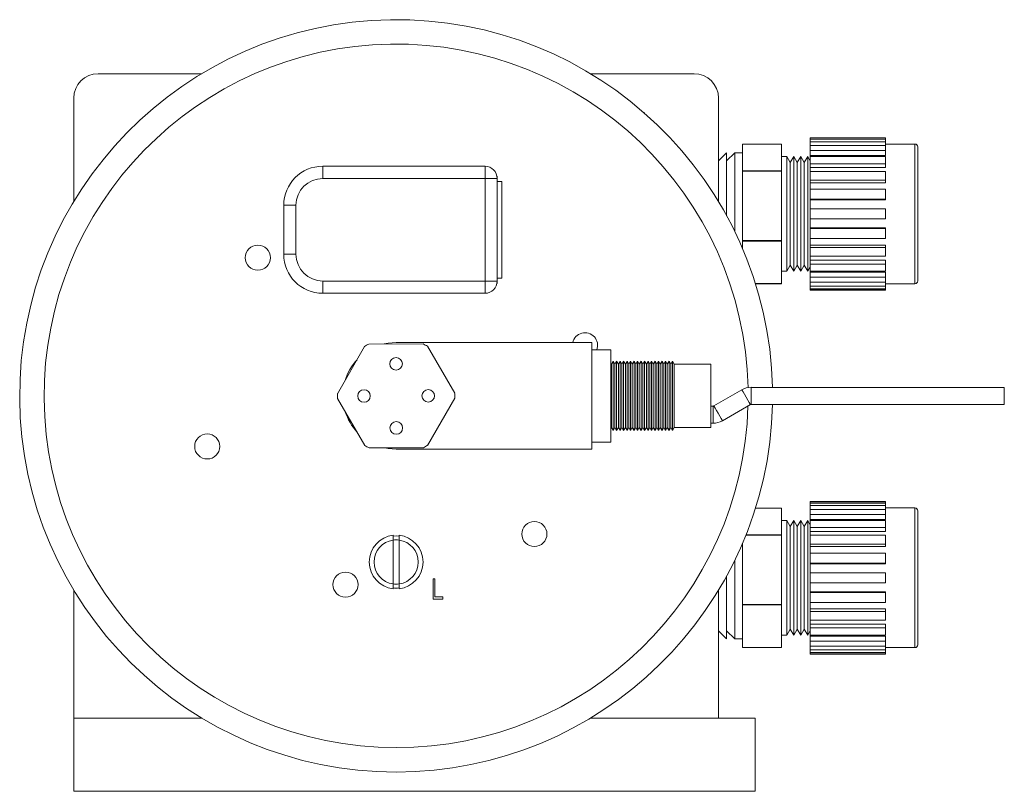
# Model space of a CAD drawing. Header units: inches. Extents: x 1.06 to 7.16, y 1.17 to 7.89.
# Tile 1 of 14: x 1.06 to 2.74, y 1.17 to 2.49. Entities that reach past the tile are written whole.
import ezdxf

# ---------------------------------------------------------------- set-up
doc = ezdxf.new("R2010")
doc.units = ezdxf.units.IN
doc.header["$MEASUREMENT"] = 0

msp = doc.modelspace()

# ---------------------------------------------------------------- linework, layer by layer
at = {"color": 7, "linetype": 'Continuous', "lineweight": 15}
for p, q in [((1.1933, 2.3967), (1.3698, 2.3967)), ((2.0324, 2.3967), (2.2089, 2.3967)), ((1.1516, 2.355), (1.1516, 2.1785)), ((2.2506, 2.1785), (2.2506, 2.355)), ((2.1234, 2.3304), (2.1232, 2.3305)), ((2.1234, 2.3304), (2.1246, 2.3293)), ((2.5354, 2.2875), (2.4071, 2.2875)), ((2.4071, 2.2872), (2.4071, 2.2875)), ((2.4071, 2.2872), (2.5354, 2.2872)), ((2.4071, 2.2851), (2.4071, 2.2872)), ((2.5354, 2.2851), (2.4071, 2.2851)), ((2.4071, 2.2806), (2.4071, 2.2851)), ((2.5354, 2.2875), (2.5354, 2.2872)), ((2.5354, 2.2851), (2.5354, 2.2872)), ((2.5354, 2.2851), (2.5354, 2.2806)), ((2.1832, 2.2706), (2.1843, 2.2695)), ((2.1844, 2.2693), (2.1843, 2.2695)), ((2.2913, 2.2765), (2.3579, 2.2765)), ((2.2913, 2.2538), (2.2913, 2.2765)), ((2.3579, 2.2765), (2.3579, 2.231)), ((2.4071, 2.2806), (2.5354, 2.2806)), ((2.4071, 2.2742), (2.4071, 2.2806)), ((2.5354, 2.2742), (2.4071, 2.2742)), ((2.4071, 2.2656), (2.4071, 2.2742)), ((2.5354, 2.2742), (2.5354, 2.2806)), ((2.5854, 2.2767), (2.5354, 2.2767)), ((2.5354, 2.2742), (2.5354, 2.2656)), ((2.5904, 2.2717), (2.5904, 2.263)), ((2.2644, 2.2617), (2.2506, 2.2478)), ((2.2783, 2.2617), (2.2644, 2.2478)), ((2.2644, 2.2538), (2.2644, 2.2617)), ((2.2644, 2.1544), (2.2644, 2.2538)), ((2.2913, 2.2617), (2.2783, 2.2617)), ((2.2783, 2.2538), (2.2783, 2.2617)), ((2.2783, 2.1274), (2.2783, 2.2538)), ((2.2913, 2.231), (2.2913, 2.2538)), ((2.3669, 2.2553), (2.3579, 2.2553)), ((2.3728, 2.245), (2.3669, 2.2553)), ((2.3669, 2.2479), (2.3669, 2.2553)), ((2.3788, 2.2553), (2.3728, 2.245)), ((2.3847, 2.245), (2.3788, 2.2553)), ((2.3788, 2.2479), (2.3788, 2.2553)), ((2.3907, 2.2553), (2.3847, 2.245)), ((2.3966, 2.245), (2.3907, 2.2553)), ((2.3907, 2.2479), (2.3907, 2.2553)), ((2.4026, 2.2553), (2.3966, 2.245)), ((2.4071, 2.2475), (2.4026, 2.2553)), ((2.4026, 2.2479), (2.4026, 2.2553)), ((2.4071, 2.2656), (2.5354, 2.2656)), ((2.4071, 2.2569), (2.4071, 2.2656)), ((2.4071, 2.2569), (2.5354, 2.2569)), ((2.4071, 2.2553), (2.4071, 2.2569)), ((2.5354, 2.2554), (2.4071, 2.2554)), ((2.4071, 2.2432), (2.4071, 2.2554)), ((2.5354, 2.2569), (2.5354, 2.2656)), ((2.5354, 2.2554), (2.5354, 2.2432)), ((2.5904, 2.263), (2.5904, 2.0433)), ((1.5761, 2.2388), (1.5761, 2.218)), ((1.5761, 2.2388), (1.8526, 2.2388)), ((1.8526, 2.2388), (1.8526, 2.218)), ((2.3669, 2.0597), (2.3669, 2.2479)), ((2.3728, 2.2384), (2.3728, 2.245)), ((2.3728, 2.07), (2.3728, 2.2384)), ((2.3788, 2.0597), (2.3788, 2.2479)), ((2.3847, 2.2384), (2.3847, 2.245)), ((2.3847, 2.07), (2.3847, 2.2384)), ((2.3907, 2.0597), (2.3907, 2.2479)), ((2.3966, 2.2384), (2.3966, 2.245)), ((2.3966, 2.07), (2.3966, 2.2384)), ((2.4026, 2.0597), (2.4026, 2.2479)), ((2.4071, 2.2432), (2.5354, 2.2432)), ((2.4071, 2.2366), (2.4071, 2.2432)), ((2.4071, 2.2366), (2.5354, 2.2366)), ((2.4071, 2.2298), (2.4071, 2.2366)), ((2.5354, 2.2366), (2.5354, 2.2432)), ((1.8526, 2.218), (1.5761, 2.218)), ((1.8526, 2.043), (1.8526, 2.218)), ((1.8734, 2.218), (1.8526, 2.218)), ((1.8733, 2.2221), (1.8731, 2.2217)), ((1.8733, 2.2202), (1.8733, 2.2221)), ((1.8734, 2.218), (1.8734, 2.1578)), ((2.3579, 2.231), (2.2913, 2.231)), ((2.2913, 2.2302), (2.2913, 2.231)), ((2.2913, 2.2302), (2.3579, 2.2302)), ((2.2913, 2.1712), (2.2913, 2.2302)), ((2.3579, 2.2302), (2.3579, 2.231)), ((2.3579, 2.2302), (2.3579, 2.1121)), ((2.5354, 2.23), (2.4071, 2.23)), ((2.4071, 2.2149), (2.4071, 2.23)), ((2.5354, 2.23), (2.5354, 2.2149)), ((1.8814, 2.2131), (1.8734, 2.2131)), ((1.8814, 2.0479), (1.8814, 2.2131)), ((2.4071, 2.2149), (2.5354, 2.2149)), ((2.4071, 2.2108), (2.4071, 2.2149)), ((2.4071, 2.2108), (2.5354, 2.2108)), ((2.4071, 2.1993), (2.4071, 2.2108)), ((2.5354, 2.1996), (2.4071, 2.1996)), ((2.4071, 2.1828), (2.4071, 2.1996)), ((2.5354, 2.2108), (2.5354, 2.2149)), ((2.5354, 2.1996), (2.5354, 2.1828)), ((2.4071, 2.1828), (2.5354, 2.1828)), ((2.4071, 2.1814), (2.4071, 2.1828)), ((2.5354, 2.1814), (2.5354, 2.1828)), ((1.5094, 2.0888), (1.5094, 2.1722)), ((1.5303, 2.1722), (1.5094, 2.1722)), ((1.5303, 2.1722), (1.5303, 2.0888)), ((2.2913, 2.1121), (2.2913, 2.1712)), ((2.4071, 2.1814), (2.5354, 2.1814)), ((2.4071, 2.1661), (2.4071, 2.1814)), ((2.5354, 2.1663), (2.4071, 2.1663)), ((2.4071, 2.1489), (2.4071, 2.1663)), ((2.5354, 2.1663), (2.5354, 2.1489)), ((1.8733, 2.1114), (1.8733, 2.1495)), ((2.4071, 2.1489), (2.5354, 2.1489)), ((2.4071, 2.1338), (2.4071, 2.1487)), ((2.4071, 2.1338), (2.5354, 2.1338)), ((2.4071, 2.1324), (2.4071, 2.1338)), ((2.5354, 2.1324), (2.4071, 2.1324)), ((2.4071, 2.1157), (2.4071, 2.1324)), ((2.5354, 2.1324), (2.5354, 2.1338)), ((2.5354, 2.1324), (2.5354, 2.1157)), ((2.4071, 2.1157), (2.5354, 2.1157)), ((2.4071, 2.1044), (2.4071, 2.1154)), ((1.8734, 2.1032), (1.8734, 2.043)), ((2.3579, 2.1121), (2.2913, 2.1121)), ((2.2913, 2.1112), (2.2913, 2.1121)), ((2.3579, 2.1112), (2.2913, 2.1112)), ((2.2913, 2.1112), (2.2913, 2.099)), ((2.3579, 2.1112), (2.3579, 2.1121)), ((2.3579, 2.0386), (2.3579, 2.1112)), ((2.4071, 2.1044), (2.5354, 2.1044)), ((2.4071, 2.1003), (2.4071, 2.1044)), ((2.5354, 2.1003), (2.4071, 2.1003)), ((2.4071, 2.0852), (2.4071, 2.1003)), ((2.5354, 2.1003), (2.5354, 2.1044)), ((2.5354, 2.1003), (2.5354, 2.0852)), ((1.5303, 2.0888), (1.5094, 2.0888)), ((2.4071, 2.0852), (2.5354, 2.0852)), ((2.4071, 2.0786), (2.4071, 2.085)), ((2.3669, 2.0597), (2.3728, 2.07)), ((2.3728, 2.07), (2.3788, 2.0597)), ((2.3788, 2.0597), (2.3847, 2.07)), ((2.3847, 2.07), (2.3907, 2.0597)), ((2.3907, 2.0597), (2.3966, 2.07)), ((2.3966, 2.07), (2.4026, 2.0597)), ((2.4026, 2.0597), (2.4071, 2.0675)), ((2.4071, 2.0786), (2.5354, 2.0786)), ((2.4071, 2.072), (2.4071, 2.0786)), ((2.5354, 2.072), (2.4071, 2.072)), ((2.4071, 2.0597), (2.4071, 2.072)), ((2.5354, 2.072), (2.5354, 2.0786)), ((2.5354, 2.072), (2.5354, 2.0597)), ((1.8734, 2.0479), (1.8814, 2.0479)), ((2.3579, 2.0597), (2.3669, 2.0597)), ((2.4071, 2.0597), (2.5354, 2.0597)), ((2.4071, 2.0582), (2.4071, 2.0596)), ((2.4071, 2.0582), (2.5354, 2.0582)), ((2.4071, 2.0496), (2.4071, 2.0582)), ((2.5354, 2.0496), (2.4071, 2.0496)), ((2.4071, 2.0409), (2.4071, 2.0496)), ((2.5354, 2.0496), (2.5354, 2.0582)), ((2.5354, 2.0496), (2.5354, 2.0409)), ((1.5761, 2.043), (1.5761, 2.0222)), ((1.5761, 2.043), (1.8526, 2.043)), ((1.8526, 2.043), (1.8734, 2.043)), ((1.8526, 2.043), (1.8526, 2.0222)), ((1.8731, 2.0393), (1.8733, 2.0389)), ((1.8733, 2.0389), (1.8733, 2.0408)), ((2.3135, 2.0386), (2.3579, 2.0386)), ((2.3579, 2.0385), (2.3136, 2.0385)), ((2.3579, 2.0385), (2.3579, 2.0386)), ((2.4071, 2.0409), (2.5354, 2.0409)), ((2.4071, 2.0345), (2.4071, 2.0409)), ((2.5354, 2.0345), (2.4071, 2.0345)), ((2.4071, 2.03), (2.4071, 2.0345)), ((2.5354, 2.0345), (2.5354, 2.0409)), ((2.5354, 2.0383), (2.5854, 2.0383)), ((2.5354, 2.0345), (2.5354, 2.03)), ((1.8526, 2.0222), (1.5761, 2.0222)), ((2.4071, 2.03), (2.5354, 2.03)), ((2.4071, 2.0278), (2.4071, 2.03)), ((2.5354, 2.0278), (2.4071, 2.0278)), ((2.4071, 2.0275), (2.4071, 2.0278)), ((2.4071, 2.0275), (2.5354, 2.0275)), ((2.5354, 2.0278), (2.5354, 2.03)), ((2.5354, 2.0278), (2.5354, 2.0275)), ((1.6474, 1.9315), (1.6012, 1.8509)), ((1.7473, 1.9358), (1.6544, 1.9356)), ((2.0344, 1.938), (1.7011, 1.938)), ((1.801, 1.8515), (1.7543, 1.9318)), ((2.0344, 1.7563), (2.0344, 1.938)), ((2.0671, 1.9259), (2.0344, 1.9259)), ((2.0671, 1.9259), (2.0671, 1.7684)), ((2.068, 1.901), (2.0671, 1.9025)), ((2.071, 1.9062), (2.068, 1.901)), ((2.068, 1.901), (2.068, 1.7933)), ((2.0739, 1.901), (2.071, 1.9062)), ((2.071, 1.9062), (2.071, 1.7882)), ((2.0769, 1.9062), (2.0739, 1.901)), ((2.0739, 1.901), (2.0739, 1.7933)), ((2.0799, 1.901), (2.0769, 1.9062)), ((2.0769, 1.9062), (2.0769, 1.7882)), ((2.0829, 1.9062), (2.0799, 1.901)), ((2.0799, 1.901), (2.0799, 1.7933)), ((2.0859, 1.901), (2.0829, 1.9062)), ((2.0829, 1.9062), (2.0829, 1.7882)), ((2.0888, 1.9062), (2.0859, 1.901)), ((2.0859, 1.901), (2.0859, 1.7933)), ((2.0918, 1.901), (2.0888, 1.9062)), ((2.0888, 1.9062), (2.0888, 1.7882)), ((2.0948, 1.9062), (2.0918, 1.901)), ((2.0918, 1.901), (2.0918, 1.7933)), ((2.0978, 1.901), (2.0948, 1.9062)), ((2.0948, 1.9062), (2.0948, 1.7882)), ((2.1007, 1.9062), (2.0978, 1.901)), ((2.0978, 1.901), (2.0978, 1.7933)), ((2.1037, 1.901), (2.1007, 1.9062)), ((2.1007, 1.9062), (2.1007, 1.7882)), ((2.1067, 1.9062), (2.1037, 1.901)), ((2.1037, 1.901), (2.1037, 1.7933)), ((2.1097, 1.901), (2.1067, 1.9062)), ((2.1067, 1.9062), (2.1067, 1.7882)), ((2.1127, 1.9062), (2.1097, 1.901)), ((2.1097, 1.901), (2.1097, 1.7933)), ((2.1156, 1.901), (2.1127, 1.9062)), ((2.1127, 1.9062), (2.1127, 1.7882)), ((2.1186, 1.9062), (2.1156, 1.901)), ((2.1156, 1.901), (2.1156, 1.7933)), ((2.1216, 1.901), (2.1186, 1.9062)), ((2.1186, 1.9062), (2.1186, 1.7882)), ((2.1246, 1.9062), (2.1216, 1.901)), ((2.1216, 1.901), (2.1216, 1.7933)), ((2.1276, 1.901), (2.1246, 1.9062)), ((2.1246, 1.9062), (2.1246, 1.7882)), ((2.1305, 1.9062), (2.1276, 1.901)), ((2.1276, 1.901), (2.1276, 1.7933)), ((2.1335, 1.901), (2.1305, 1.9062)), ((2.1305, 1.9062), (2.1305, 1.7882)), ((2.1365, 1.9062), (2.1335, 1.901)), ((2.1335, 1.901), (2.1335, 1.7933)), ((2.1395, 1.901), (2.1365, 1.9062)), ((2.1365, 1.9062), (2.1365, 1.7882)), ((2.1425, 1.9062), (2.1395, 1.901)), ((2.1395, 1.901), (2.1395, 1.7933)), ((2.1454, 1.901), (2.1425, 1.9062)), ((2.1425, 1.9062), (2.1425, 1.7882)), ((2.1484, 1.9062), (2.1454, 1.901)), ((2.1454, 1.901), (2.1454, 1.7933)), ((2.1514, 1.901), (2.1484, 1.9062)), ((2.1484, 1.9062), (2.1484, 1.7882)), ((2.1544, 1.9062), (2.1514, 1.901)), ((2.1514, 1.901), (2.1514, 1.7933)), ((2.1574, 1.901), (2.1544, 1.9062)), ((2.1544, 1.9062), (2.1544, 1.7882)), ((2.1603, 1.9062), (2.1574, 1.901)), ((2.1574, 1.901), (2.1574, 1.7933)), ((2.1633, 1.901), (2.1603, 1.9062)), ((2.1603, 1.9062), (2.1603, 1.7882)), ((2.1663, 1.9062), (2.1633, 1.901)), ((2.1633, 1.901), (2.1633, 1.7933)), ((2.1693, 1.901), (2.1663, 1.9062)), ((2.1663, 1.9062), (2.1663, 1.7882)), ((2.1722, 1.9062), (2.1693, 1.901)), ((2.1693, 1.901), (2.1693, 1.7933)), ((2.1752, 1.901), (2.1722, 1.9062)), ((2.1722, 1.9062), (2.1722, 1.7882)), ((2.2378, 1.901), (2.1752, 1.901)), ((2.1752, 1.901), (2.1752, 1.7933)), ((2.2378, 1.901), (2.2378, 1.7933)), ((2.2904, 1.8576), (2.2427, 1.83)), ((2.7378, 1.8617), (2.306, 1.8617)), ((2.7378, 1.8617), (2.7378, 1.8326)), ((1.6012, 1.8429), (1.6479, 1.7625)), ((1.7548, 1.7628), (1.801, 1.8434)), ((2.2416, 1.8297), (2.2378, 1.8297)), ((2.2573, 1.8048), (2.305, 1.8323)), ((2.306, 1.8326), (2.7378, 1.8326)), ((2.2378, 1.8006), (2.2416, 1.8006)), ((2.0671, 1.7918), (2.068, 1.7933)), ((2.068, 1.7933), (2.071, 1.7882)), ((2.071, 1.7882), (2.0739, 1.7933)), ((2.0739, 1.7933), (2.0769, 1.7882)), ((2.0769, 1.7882), (2.0799, 1.7933)), ((2.0799, 1.7933), (2.0829, 1.7882)), ((2.0829, 1.7882), (2.0859, 1.7933)), ((2.0859, 1.7933), (2.0888, 1.7882)), ((2.0888, 1.7882), (2.0918, 1.7933)), ((2.0918, 1.7933), (2.0948, 1.7882)), ((2.0948, 1.7882), (2.0978, 1.7933)), ((2.0978, 1.7933), (2.1007, 1.7882)), ((2.1007, 1.7882), (2.1037, 1.7933)), ((2.1037, 1.7933), (2.1067, 1.7882)), ((2.1067, 1.7882), (2.1097, 1.7933)), ((2.1097, 1.7933), (2.1127, 1.7882)), ((2.1127, 1.7882), (2.1156, 1.7933)), ((2.1156, 1.7933), (2.1186, 1.7882)), ((2.1186, 1.7882), (2.1216, 1.7933)), ((2.1216, 1.7933), (2.1246, 1.7882)), ((2.1246, 1.7882), (2.1276, 1.7933)), ((2.1276, 1.7933), (2.1305, 1.7882)), ((2.1305, 1.7882), (2.1335, 1.7933)), ((2.1335, 1.7933), (2.1365, 1.7882)), ((2.1365, 1.7882), (2.1395, 1.7933)), ((2.1395, 1.7933), (2.1425, 1.7882)), ((2.1425, 1.7882), (2.1454, 1.7933)), ((2.1454, 1.7933), (2.1484, 1.7882)), ((2.1484, 1.7882), (2.1514, 1.7933)), ((2.1514, 1.7933), (2.1544, 1.7882)), ((2.1544, 1.7882), (2.1574, 1.7933)), ((2.1574, 1.7933), (2.1603, 1.7882)), ((2.1603, 1.7882), (2.1633, 1.7933)), ((2.1633, 1.7933), (2.1663, 1.7882)), ((2.1663, 1.7882), (2.1693, 1.7933)), ((2.1693, 1.7933), (2.1722, 1.7882)), ((2.1722, 1.7882), (2.1752, 1.7933)), ((2.1752, 1.7933), (2.2378, 1.7933)), ((2.0671, 1.7684), (2.0344, 1.7684)), ((1.6549, 1.7585), (1.7478, 1.7587)), ((1.7011, 1.7563), (2.0344, 1.7563)), ((2.5354, 1.6668), (2.4071, 1.6668)), ((2.4071, 1.6665), (2.4071, 1.6668)), ((2.4071, 1.6665), (2.5354, 1.6665)), ((2.4071, 1.6644), (2.4071, 1.6665)), ((2.5354, 1.6644), (2.4071, 1.6644)), ((2.4071, 1.6599), (2.4071, 1.6644)), ((2.5354, 1.6668), (2.5354, 1.6665)), ((2.5354, 1.6644), (2.5354, 1.6665)), ((2.5354, 1.6644), (2.5354, 1.6599)), ((2.3136, 1.6559), (2.3579, 1.6559)), ((2.3579, 1.6559), (2.3579, 1.6104)), ((2.4071, 1.6599), (2.5354, 1.6599)), ((2.4071, 1.6536), (2.4071, 1.6599)), ((2.5354, 1.6536), (2.4071, 1.6536)), ((2.4071, 1.6449), (2.4071, 1.6536)), ((2.4071, 1.6449), (2.5354, 1.6449)), ((2.4071, 1.6363), (2.4071, 1.6449)), ((2.5354, 1.6536), (2.5354, 1.6599)), ((2.5854, 1.656), (2.5354, 1.656)), ((2.5354, 1.6536), (2.5354, 1.6449)), ((2.5354, 1.6363), (2.5354, 1.6449)), ((2.5904, 1.651), (2.5904, 1.6423)), ((2.3669, 1.6347), (2.3579, 1.6347)), ((2.3728, 1.6244), (2.3669, 1.6347)), ((2.3669, 1.6273), (2.3669, 1.6347)), ((2.3788, 1.6347), (2.3728, 1.6244)), ((2.3847, 1.6244), (2.3788, 1.6347)), ((2.3788, 1.6273), (2.3788, 1.6347)), ((2.3907, 1.6347), (2.3847, 1.6244)), ((2.3966, 1.6244), (2.3907, 1.6347)), ((2.3907, 1.6273), (2.3907, 1.6347)), ((2.4026, 1.6347), (2.3966, 1.6244)), ((2.4071, 1.6268), (2.4026, 1.6347)), ((2.4026, 1.6273), (2.4026, 1.6347)), ((2.4071, 1.6363), (2.5354, 1.6363)), ((2.4071, 1.6346), (2.4071, 1.6363)), ((2.5354, 1.6348), (2.4071, 1.6348)), ((2.4071, 1.6225), (2.4071, 1.6348)), ((2.5354, 1.6348), (2.5354, 1.6225)), ((2.5904, 1.6423), (2.5904, 1.4227)), ((2.3669, 1.439), (2.3669, 1.6273)), ((2.3728, 1.6177), (2.3728, 1.6244)), ((2.3728, 1.4493), (2.3728, 1.6177)), ((2.3788, 1.439), (2.3788, 1.6273)), ((2.3847, 1.6177), (2.3847, 1.6244)), ((2.3847, 1.4493), (2.3847, 1.6177)), ((2.3907, 1.439), (2.3907, 1.6273)), ((2.3966, 1.6177), (2.3966, 1.6244)), ((2.3966, 1.4493), (2.3966, 1.6177)), ((2.4026, 1.439), (2.4026, 1.6273)), ((2.4071, 1.6225), (2.5354, 1.6225)), ((2.4071, 1.6159), (2.4071, 1.6225)), ((2.4071, 1.6159), (2.5354, 1.6159)), ((2.4071, 1.6093), (2.4071, 1.6159)), ((2.5354, 1.6159), (2.5354, 1.6225)), ((1.6961, 1.6093), (1.6961, 1.6012)), ((1.6961, 1.608), (1.7011, 1.6083)), ((1.6961, 1.6012), (1.6961, 1.5264)), ((1.7011, 1.6083), (1.7062, 1.608)), ((1.7061, 1.6093), (1.7061, 1.6012)), ((1.7061, 1.6012), (1.7061, 1.5264)), ((2.2913, 1.5505), (2.2913, 1.5953)), ((2.2972, 1.6096), (2.3579, 1.6096)), ((2.3579, 1.6104), (2.2975, 1.6104)), ((2.3579, 1.6096), (2.3579, 1.6104)), ((2.3579, 1.6096), (2.3579, 1.4915)), ((2.5354, 1.6093), (2.4071, 1.6093)), ((2.4071, 1.5943), (2.4071, 1.6093)), ((2.5354, 1.6093), (2.5354, 1.5943)), ((2.4071, 1.5943), (2.5354, 1.5943)), ((2.4071, 1.5901), (2.4071, 1.5943)), ((2.4071, 1.5901), (2.5354, 1.5901)), ((2.4071, 1.5787), (2.4071, 1.5901)), ((2.5354, 1.5789), (2.4071, 1.5789)), ((2.4071, 1.5621), (2.4071, 1.5789)), ((2.5354, 1.5901), (2.5354, 1.5943)), ((2.5354, 1.5789), (2.5354, 1.5621)), ((2.2783, 1.4327), (2.2783, 1.5669)), ((2.4071, 1.5621), (2.5354, 1.5621)), ((2.4071, 1.5607), (2.4071, 1.5621)), ((2.5354, 1.5607), (2.5354, 1.5621)), ((2.2913, 1.4915), (2.2913, 1.5505)), ((2.4071, 1.5607), (2.5354, 1.5607)), ((2.4071, 1.5454), (2.4071, 1.5607)), ((2.5354, 1.5456), (2.4071, 1.5456)), ((2.4071, 1.5283), (2.4071, 1.5456)), ((2.5354, 1.5456), (2.5354, 1.5283)), ((1.7642, 1.5353), (1.7673, 1.5353)), ((1.7642, 1.5006), (1.7642, 1.5353)), ((1.7673, 1.5353), (1.7673, 1.5042)), ((2.2644, 1.4327), (2.2644, 1.5399)), ((2.4071, 1.5283), (2.5354, 1.5283)), ((2.4071, 1.5132), (2.4071, 1.528)), ((1.1516, 1.5158), (1.1516, 1.2977)), ((1.6961, 1.5264), (1.6961, 1.5183)), ((1.7061, 1.5264), (1.7061, 1.5183)), ((2.2506, 1.2977), (2.2506, 1.5158)), ((2.4071, 1.5132), (2.5354, 1.5132)), ((2.4071, 1.5117), (2.4071, 1.5132)), ((2.5354, 1.5117), (2.4071, 1.5117)), ((2.4071, 1.495), (2.4071, 1.5117)), ((2.5354, 1.5117), (2.5354, 1.5132)), ((2.5354, 1.5117), (2.5354, 1.495)), ((1.7806, 1.5006), (1.7642, 1.5006)), ((1.7673, 1.5042), (1.7806, 1.5042)), ((1.7806, 1.5042), (1.7806, 1.5006)), ((2.4071, 1.495), (2.5354, 1.495)), ((2.4071, 1.4837), (2.4071, 1.4948)), ((2.3579, 1.4915), (2.2913, 1.4915)), ((2.2913, 1.4906), (2.2913, 1.4915)), ((2.3579, 1.4906), (2.2913, 1.4906)), ((2.2913, 1.4906), (2.2913, 1.4542)), ((2.3579, 1.4906), (2.3579, 1.4915)), ((2.3579, 1.4179), (2.3579, 1.4906)), ((2.4071, 1.4837), (2.5354, 1.4837)), ((2.4071, 1.4796), (2.4071, 1.4837)), ((2.5354, 1.4796), (2.4071, 1.4796)), ((2.4071, 1.4646), (2.4071, 1.4796)), ((2.5354, 1.4796), (2.5354, 1.4837)), ((2.5354, 1.4796), (2.5354, 1.4646)), ((2.4071, 1.4579), (2.4071, 1.4646)), ((2.4071, 1.4646), (2.5354, 1.4646)), ((2.2506, 1.4465), (2.2644, 1.4327)), ((2.2644, 1.4465), (2.2783, 1.4327)), ((2.2913, 1.4542), (2.2913, 1.4179)), ((2.3669, 1.439), (2.3728, 1.4493)), ((2.3728, 1.4493), (2.3788, 1.439)), ((2.3788, 1.439), (2.3847, 1.4493)), ((2.3847, 1.4493), (2.3907, 1.439)), ((2.3907, 1.439), (2.3966, 1.4493)), ((2.3966, 1.4493), (2.4026, 1.439)), ((2.4026, 1.439), (2.4071, 1.4468)), ((2.4071, 1.4579), (2.5354, 1.4579)), ((2.4071, 1.4513), (2.4071, 1.4579)), ((2.5354, 1.4513), (2.4071, 1.4513)), ((2.4071, 1.4391), (2.4071, 1.4513)), ((2.5354, 1.4513), (2.5354, 1.4579)), ((2.5354, 1.4513), (2.5354, 1.4391)), ((2.2783, 1.4327), (2.2913, 1.4327)), ((2.3579, 1.439), (2.3669, 1.439)), ((2.4071, 1.4391), (2.5354, 1.4391)), ((2.4071, 1.4375), (2.4071, 1.4389)), ((2.4071, 1.4375), (2.5354, 1.4375)), ((2.4071, 1.4289), (2.4071, 1.4375)), ((2.5354, 1.4289), (2.4071, 1.4289)), ((2.4071, 1.4202), (2.4071, 1.4289)), ((2.5354, 1.4289), (2.5354, 1.4375)), ((2.5354, 1.4289), (2.5354, 1.4202)), ((2.2913, 1.4179), (2.3579, 1.4179)), ((2.2913, 1.4178), (2.2913, 1.4179)), ((2.3579, 1.4178), (2.2913, 1.4178)), ((2.3579, 1.4178), (2.3579, 1.4179)), ((2.4071, 1.4202), (2.5354, 1.4202)), ((2.4071, 1.4138), (2.4071, 1.4202)), ((2.5354, 1.4138), (2.4071, 1.4138)), ((2.4071, 1.4093), (2.4071, 1.4138)), ((2.5354, 1.4138), (2.5354, 1.4202)), ((2.5354, 1.4177), (2.5854, 1.4177)), ((2.5354, 1.4138), (2.5354, 1.4093)), ((2.4071, 1.4093), (2.5354, 1.4093)), ((2.4071, 1.4071), (2.4071, 1.4093)), ((2.5354, 1.4071), (2.4071, 1.4071)), ((2.4071, 1.4068), (2.4071, 1.4071)), ((2.4071, 1.4068), (2.5354, 1.4068)), ((2.5354, 1.4071), (2.5354, 1.4093)), ((2.5354, 1.4071), (2.5354, 1.4068)), ((1.1516, 1.1727), (1.1516, 1.2977)), ((1.3698, 1.2977), (1.1516, 1.2977)), ((2.2506, 1.2977), (2.0324, 1.2977)), ((2.3131, 1.2977), (2.2506, 1.2977)), ((2.3131, 1.1727), (2.3131, 1.2977)), ((1.1516, 1.1727), (2.3131, 1.1727))]:
    msp.add_line(p, q, dxfattribs=at)
at = {"color": 8, "linetype": 'Continuous', "lineweight": 15}
for p, q in [((2.5854, 2.2676), (2.5854, 2.2767)), ((2.5854, 2.0383), (2.5854, 2.2676)), ((2.306, 1.8617), (2.306, 1.8326)), ((2.2416, 1.8297), (2.2416, 1.8006)), ((2.5854, 1.647), (2.5854, 1.656)), ((2.5854, 1.4177), (2.5854, 1.647))]:
    msp.add_line(p, q, dxfattribs=at)
at = {"color": 7, "linetype": 'Continuous', "lineweight": 15, "flags": 128}
for points in [[(1.7011, 1.938), (1.6876, 1.937), (1.6806, 1.9357)], [(1.6811, 1.7586), (1.6876, 1.7573), (1.7011, 1.7563)]]:
    msp.add_lwpolyline(points, dxfattribs=at)
at = {"color": 8, "linetype": 'Continuous', "lineweight": 15, "flags": 128}
for points in [[(2.2904, 1.8576), (2.2909, 1.8566), (2.2925, 1.8539), (2.2949, 1.8498), (2.2977, 1.8449), (2.3005, 1.8401), (2.3028, 1.836), (2.3044, 1.8333), (2.305, 1.8323)], [(2.2427, 1.83), (2.2432, 1.8291), (2.2448, 1.8263), (2.2472, 1.8222), (2.25, 1.8174), (2.2528, 1.8126), (2.2551, 1.8085), (2.2567, 1.8057), (2.2573, 1.8048)]]:
    msp.add_lwpolyline(points, dxfattribs=at)
at = {"color": 7, "linetype": 'Continuous', "lineweight": 15}
for centre, radius in [((1.4654, 2.0829), 0.0214), ((1.701, 1.9018), 0.0107), ((1.6464, 1.847), 0.0107), ((1.7558, 1.8473), 0.0107), ((1.7013, 1.7925), 0.0107), ((1.3791, 1.7609), 0.0214), ((1.9368, 1.6115), 0.0214), ((1.6148, 1.5252), 0.0214)]:
    msp.add_circle(centre, radius, dxfattribs=at)
for centre, radius, start, end in [((1.7011, 1.8472), 0.6417, 1.3023, 270), ((1.1933, 2.355), 0.0417, 90, 180), ((2.2089, 2.355), 0.0417, 0, 90), ((2.5854, 2.2717), 0.005, 0, 90), ((1.5761, 2.1722), 0.0667, 90, 180), ((1.8526, 2.218), 0.0208, 0, 90), ((1.5761, 2.1722), 0.0458, 90, 180), ((1.5761, 2.0888), 0.0667, 180, 270), ((1.5761, 2.0888), 0.0458, 180, 270), ((1.8526, 2.043), 0.0208, 270, 0), ((2.5854, 2.0433), 0.005, 270, 0), ((2.0231, 1.9334), 0.0214, 339.435, 167.7057), ((1.7011, 1.8472), 0.1, 117.8524, 122.458), ((1.7011, 1.8472), 0.1, 57.8524, 62.458), ((1.7011, 1.8472), 0.0908, 137.2576, 163.0528), ((1.7011, 1.8472), 0.1, 177.8524, 182.458), ((1.7011, 1.8472), 0.1, 357.8524, 2.458), ((2.306, 1.8305), 0.0313, 90, 120), ((1.7011, 1.8472), 0.6417, 270, 358.6977), ((2.2416, 1.8318), 0.00208, 270, 300), ((2.306, 1.8305), 0.00208, 90, 120), ((1.7011, 1.8472), 0.0908, 197.2576, 223.0528), ((2.2416, 1.8318), 0.0313, 270, 300), ((1.7011, 1.8472), 0.1, 237.8524, 242.458), ((1.7011, 1.8472), 0.1, 297.8524, 302.458), ((2.5854, 1.651), 0.005, 0, 90), ((1.7011, 1.5638), 0.0458, 96.2732, 263.7268), ((1.7011, 1.5638), 0.0377, 97.6129, 262.3871), ((1.7011, 1.5638), 0.0378, 82.4044, 97.5956), ((1.7011, 1.5638), 0.0458, 276.2732, 83.7268), ((1.7011, 1.5638), 0.0377, 277.6129, 82.3871), ((1.7011, 1.5638), 0.0445, 263.4356, 276.6031), ((1.7011, 1.5638), 0.0378, 262.4044, 277.5956), ((2.5854, 1.4227), 0.005, 270, 0)]:
    msp.add_arc(centre, radius, start, end, dxfattribs=at)
at = {"color": 8, "linetype": 'Continuous', "lineweight": 15}
for start, end in [(1.3534, 270), (270, 358.3546)]:
    msp.add_arc((1.7011, 1.8472), 0.6, start, end, dxfattribs=at)
at = {"color": 7, "linetype": 'Continuous', "lineweight": 15}
msp.add_open_spline([(1.8734, 2.1578), (1.8734, 2.1532), (1.8732, 2.1439), (1.8731, 2.1299), (1.8733, 2.1162), (1.8734, 2.1075), (1.8734, 2.1032)], degree=3, knots=[0, 0, 0, 0, 0.256019, 0.51882, 0.75725, 1, 1, 1, 1], dxfattribs=at)

doc.saveas('drawing.dxf')
